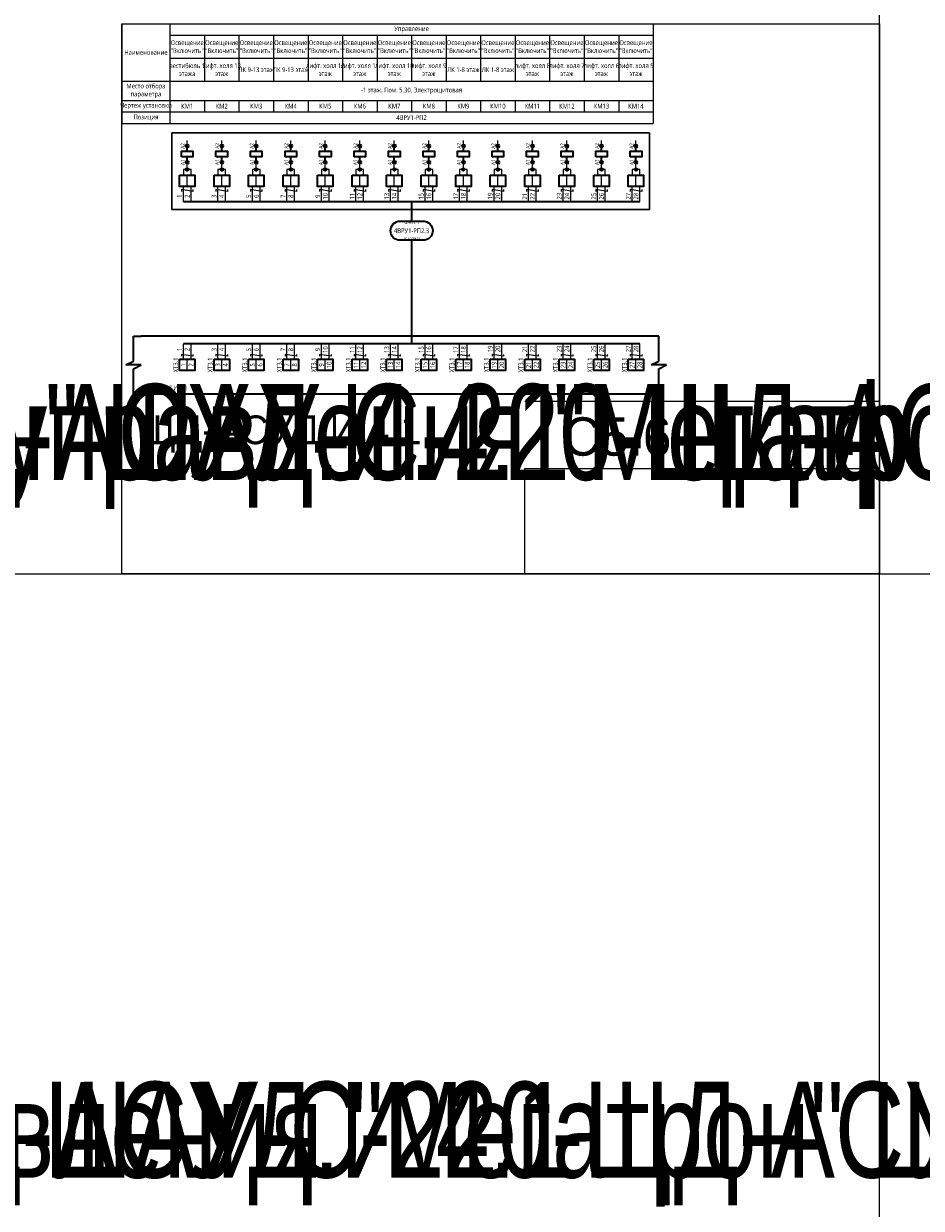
# Model space of a CAD drawing. Header units: millimetres. Extents: x -1173 to 6733, y -4591 to 345.
# Tile 26 of 93: x 883 to 1351, y -3830 to -3212. Entities that reach past the tile are written whole.
import ezdxf
from ezdxf.enums import TextEntityAlignment as Align

# ---------------------------------------------------------------- set-up
doc = ezdxf.new("R2018")
doc.units = ezdxf.units.MM
doc.set_wipeout_variables(frame=1)
doc.layers.get('0').update_dxf_attribs({"lineweight": 15})
for name, color, linetype, lineweight in [('AK_Drawing', 7, 'Continuous', 35), ('AK_Drawing_Thin', 7, 'Continuous', 15), ('AK_Equipment', 7, 'Continuous', 35), ('AK_Multy_Wire', 7, 'Continuous', 35), ('AK_Table', 7, 'Continuous', 35), ('AK_Wire', 7, 'Continuous', 15), ('AK_Wire_Number', 7, 'Continuous', 15)]:
    doc.layers.add(name, color=color, linetype=linetype, lineweight=lineweight)
doc.layers.add('UNPLOTTED', color=2, linetype='Continuous', lineweight=15, plot=False)
doc.styles.add('PT Sans Narrow', font='PTN57F.ttf')
doc.styles.get("Standard").update_dxf_attribs({"font": 'arial.ttf'})
doc.styles.add('Trebuchet MS', font='trebuc.ttf', dxfattribs={"width": 0.75})

# ---------------------------------------------------------------- blocks, each defined once
blk = doc.blocks.new('*U70')
at = {"style": 'Trebuchet MS', "width": 0.75}
for tag, flags, p in [('NAME', 9, (-1, 0)), ('ASSYCODE', 9, (-1, -6)), ('TYPE', 9, (-1, -3)), ('MESUREMENT_UNITS', 9, (-1, -13.44)), ('MFG', 9, (-1, -9)), ('WEIGHT', 9, (-1, -18)), ('COUNT', 9, (-1, -16.98)), ('SORTING_SECTION', 9, (-1, -22.98)), ('XREF', 1, (-1, -24))]:
    blk.add_attdef(tag, text='', height=2, dxfattribs=dict(at, flags=flags)).set_placement(p, align=Align.RIGHT)
at = {"lineweight": 30, "width": 0.75, "flags": 104}
blk.add_attdef('CATDESC', text='', height=2.5, dxfattribs=at).set_placement((370, -25), align=Align.MIDDLE_RIGHT)
at = {"style": 'Trebuchet MS', "width": 0.75}
blk.add_attdef('TAG1', text='', height=2.5, dxfattribs=at).set_placement((2, -27), align=Align.MIDDLE_LEFT)
at = {"layer": 'UNPLOTTED', "style": 'Trebuchet MS', "width": 0.75, "flags": 8}
for tag, p in [('DESC1', (1, -3)), ('DESC2', (1, -5)), ('DESC3', (1, -7)), ('SYSTEM_NAME', (1, -17.99)), ('FAMILY', (1, -13.73)), ('POSITION_N', (1, -15.99))]:
    blk.add_attdef(tag, p, '', height=1, dxfattribs=at)
blk = doc.blocks.new('*U621')
at = {"lineweight": 30, "width": 0.75, "flags": 104}
blk.add_attdef('CATDESC', text='', height=2.5, dxfattribs=at).set_placement((280, -25), align=Align.MIDDLE_RIGHT)
at = {"style": 'Trebuchet MS', "width": 0.75}
blk.add_attdef('TAG1', text='', height=2.5, dxfattribs=at).set_placement((2, -27), align=Align.MIDDLE_LEFT)
at = {"layer": 'UNPLOTTED', "style": 'Trebuchet MS', "width": 0.75, "flags": 8}
for tag, p in [('DESC1', (1, -3)), ('DESC2', (1, -5)), ('DESC3', (1, -7)), ('SYSTEM_NAME', (1, -17.99)), ('FAMILY', (1, -13.73)), ('POSITION_N', (1, -15.99))]:
    blk.add_attdef(tag, p, '', height=1, dxfattribs=at)
blk = doc.blocks.new('*U1')
at = {"layer": 'UNPLOTTED'}
blk.add_line((0, 90), (-185, 90), dxfattribs=at)
for points in [[(0, 0), (-395, 0), (-395, 287), (0, 287)], [(-185, 55), (0, 55), (0, 0), (-185, 0)]]:
    blk.add_lwpolyline(points, close=True, dxfattribs=at)
blk = doc.blocks.new('*U629')
for p, q in [((-4, -13), (-4, 0)), ((-4, 0), (0, 0)), ((266, 0), (0, 0)), ((270, 0), (266, 0)), ((270, -13), (270, 0)), ((-8, -15), (-4, -13)), ((0, -15), (-8, -15)), ((-4, -17), (0, -15)), ((-4, -30), (-4, -17)), ((266, -15), (270, -13)), ((274, -15), (266, -15)), ((270, -17), (274, -15)), ((270, -30), (270, -17)), ((-4, -30), (0, -30)), ((0, -30), (266, -30)), ((270, -30), (266, -30))]:
    blk.add_line(p, q)
at = {"lineweight": 30, "width": 0.75, "flags": 104}
blk.add_attdef('CATDESC', text='', height=2.5, dxfattribs=at).set_placement((264, -25), align=Align.MIDDLE_RIGHT)
at = {"style": 'Trebuchet MS', "width": 0.75}
blk.add_attdef('TAG1', text='', height=2.5, dxfattribs=at).set_placement((2, -27), align=Align.MIDDLE_LEFT)
at = {"layer": 'UNPLOTTED', "style": 'Trebuchet MS', "width": 0.75, "flags": 8}
for tag, p in [('DESC1', (1, -3)), ('DESC2', (1, -5)), ('DESC3', (1, -7)), ('SYSTEM_NAME', (1, -17.99)), ('FAMILY', (1, -13.73)), ('POSITION_N', (1, -15.99))]:
    blk.add_attdef(tag, p, '', height=1, dxfattribs=at)
blk = doc.blocks.new('*U332')
blk.add_lwpolyline([(-6, 5), (6, 5, -0.414214), (11, 0), (11, 0, -0.414214), (6, -5), (-6, -5, -0.414214), (-11, 0), (-11, 0, -0.414214)], format="xyb", close=True)
at = {"style": 'Trebuchet MS', "width": 0.75}
blk.add_attdef('CA_CIRCUIT_NUMBER', text='', height=2.5, dxfattribs=at).set_placement((0, 0), align=Align.MIDDLE_CENTER)
at = {"lineweight": 30, "width": 0.75, "flags": 1}
blk.add_attdef('CA_CABLE_TYPE', text='', height=2.5, rotation=90, dxfattribs=at).set_placement((0, -25), align=Align.BOTTOM_CENTER)
at = {"style": 'Trebuchet MS', "width": 0.75}
blk.add_attdef('LENGTH', text='', height=2.5, rotation=90, dxfattribs=at).set_placement((2, -24.82), align=Align.MIDDLE_CENTER)
at = {"layer": 'UNPLOTTED', "style": 'Trebuchet MS', "width": 0.75}
for tag, p in [('LOAD_NAME', (0, 4)), ('PANEL_NAME', (0, -4))]:
    blk.add_attdef(tag, text='', height=1, dxfattribs=at).set_placement(p, align=Align.MIDDLE_CENTER)
blk = doc.blocks.new('*U217')
blk.add_wipeout([(0, 0), (0, -6), (8, -6), (8, 0)])
blk.add_lwpolyline([(0, 0), (8, 0), (8, -6), (0, -6)], close=True)
at = {"lineweight": -2}
blk.add_lwpolyline([(4, 0), (8, 0), (8, -6), (4, -6)], close=True, dxfattribs=at)
at = {"style": 'Trebuchet MS', "width": 0.75, "flags": 12}
for tag, p in [('TERM01', (2, -3)), ('TERM02', (6, -3))]:
    blk.add_attdef(tag, text='', height=2.5, rotation=90, dxfattribs=at).set_placement(p, align=Align.MIDDLE_CENTER)
at = {"style": 'Trebuchet MS', "width": 0.75}
blk.add_attdef('TAG1', text='', height=2.5, rotation=90, dxfattribs=at).set_placement((-2, -3), align=Align.MIDDLE_CENTER)
at = {"style": 'Trebuchet MS', "width": 0.75, "flags": 12}
for tag, p in [('NOTE01', (2, -7)), ('NOTE02', (6, -7))]:
    blk.add_attdef(tag, text='', height=2.5, rotation=90, dxfattribs=at).set_placement(p, align=Align.MIDDLE_RIGHT)
blk = doc.blocks.new('*U617')
at = {"layer": 'AK_Wire'}
for points in [[(3, 2.5), (3, 1.5), (-3, 2.5), (-3, 1.5)], [(-2, -4), (-2, 4)], [(2, -4), (2, 4)]]:
    blk.add_lwpolyline(points, dxfattribs=at)
blk = doc.blocks.new('*U618')
at = {"layer": 'AK_Drawing', "color": 0, "linetype": 'ByBlock', "lineweight": -2, "transparency": 16777216}
for p in [(0, 0), (18, 0), (36, 0), (54, 0), (72, 0), (90, 0), (108, 0), (126, 0), (144, 0), (162, 0), (180, 0), (198, 0), (216, 0), (234, 0)]:
    blk.add_blockref('*U617', p, dxfattribs=at)
blk = doc.blocks.new('WDDOT')
for radius in [0.7, 0.5, 0.3, 0.1]:
    blk.add_circle((0, 0), radius)
blk = doc.blocks.new('*U212')
at = {"layer": 'AK_Drawing'}
blk.add_lwpolyline([(-1, 9.5), (-1, 12.5), (5, 12.5), (5, 9.5)], close=True, dxfattribs=at)
for points in [[(1.2, 16.05), (2.8, 14.45)], [(2, 12.5), (2, 14.5)], [(1.2, 7.55), (2.8, 5.95)], [(2, 7.5), (2, 9.5)]]:
    blk.add_lwpolyline(points, dxfattribs=at)
for centre in [(2, 15.25), (2, 6.75)]:
    blk.add_circle(centre, 0.75, dxfattribs=at)
at = {"layer": 'AK_Drawing_Thin'}
for points in [[(2, 16), (2, 18)], [(4, 0), (4, 3), (0, 3), (0, 0)], [(2, 3), (2, 6)]]:
    blk.add_lwpolyline(points, dxfattribs=at)
at = {"layer": 'AK_Drawing'}
blk.add_blockref('WDDOT', (2, 3), dxfattribs=at)
at = {"style": 'Trebuchet MS', "width": 0.75}
for tag, p in [('TAG1', (-3, 11)), ('TAG2', (7, 11.5))]:
    blk.add_attdef(tag, text='', height=2.5, rotation=90, dxfattribs=at).set_placement(p, align=Align.MIDDLE_CENTER)
at = {"layer": 'AK_Equipment', "style": 'Trebuchet MS', "width": 0.75}
for s, p in [('A2', (1.25, 15.25)), ('A1', (1.25, 6.75))]:
    blk.add_text(s, height=2, rotation=90, dxfattribs=at).set_placement(p, align=Align.BOTTOM_CENTER)
blk = doc.blocks.new('*T619')
at = {"layer": 'AK_Table', "color": 0, "linetype": 'ByBlock', "lineweight": -2, "transparency": 16777216}
for p, q in [((0, 0), (277, 0)), ((0, 0), (0, -52)), ((25, 0), (25, -52)), ((277, 0), (277, -52)), ((25, -6), (277, -6)), ((43, -6), (43, -30)), ((61, -6), (61, -30)), ((79, -6), (79, -30)), ((97, -6), (97, -30)), ((115, -6), (115, -30)), ((133, -6), (133, -30)), ((151, -6), (151, -30)), ((169, -6), (169, -30)), ((187, -6), (187, -30)), ((205, -6), (205, -30)), ((223, -6), (223, -30)), ((241, -6), (241, -30)), ((259, -6), (259, -30)), ((25, -18), (277, -18)), ((0, -30), (277, -30)), ((0, -40), (277, -40)), ((43, -40), (43, -46)), ((61, -40), (61, -46)), ((79, -40), (79, -46)), ((97, -40), (97, -46)), ((115, -40), (115, -46)), ((133, -40), (133, -46)), ((151, -40), (151, -46)), ((169, -40), (169, -46)), ((187, -40), (187, -46)), ((205, -40), (205, -46)), ((223, -40), (223, -46)), ((241, -40), (241, -46)), ((259, -40), (259, -46)), ((0, -46), (277, -46)), ((0, -52), (277, -52))]:
    blk.add_line(p, q, dxfattribs=at)
at = {"layer": 'AK_Table', "color": 0, "transparency": 16777216, "char_height": 2.5, "attachment_point": 5, "style": 'Trebuchet MS'}
for s, insert, width in [('Управление', (151, -3), 251), ('{\\C256;Освещение "Включить"}', (34, -12), 17), ('{\\C256;Освещение "Включить"}', (52, -12), 17), ('{\\C256;Освещение "Включить"}', (70, -12), 17), ('{\\C256;Освещение "Включить"}', (88, -12), 17), ('{\\C256;Освещение "Включить"}', (106, -12), 17), ('{\\C256;Освещение "Включить"}', (124, -12), 17), ('{\\C256;Освещение "Включить"}', (142, -12), 17), ('{\\C256;Освещение "Включить"}', (160, -12), 17), ('{\\C256;Освещение "Включить"}', (178, -12), 17), ('{\\C256;Освещение "Включить"}', (196, -12), 17), ('{\\C256;Освещение "Включить"}', (214, -12), 17), ('{\\C256;Освещение "Включить"}', (232, -12), 17), ('{\\C256;Освещение "Включить"}', (250, -12), 17), ('{\\C256;Освещение "Включить"}', (268, -12), 17), ('Наименование', (12.5, -15), 24), ('лифт. холл 13 этаж', (52, -24), 17), ('лифт. холл 12 этаж', (106, -24), 17), ('лифт. холл 11 этаж', (124, -24), 17), ('лифт. холл 10 этаж', (142, -24), 17), ('лифт. холл 9 этаж', (160, -24), 17), ('лифт. холл 8 этаж', (214, -24), 17), ('лифт. холл 7 этаж', (232, -24), 17), ('лифт. холл 6 этаж', (250, -24), 17), ('лифт. холл 5 этаж', (268, -24), 17), ('вестибюль 1 этажа', (34, -24), 17), ('ЛК 9-13 этаж', (70, -24), 17), ('ЛК 9-13 этаж', (88, -24), 17), ('ЛК 1-8 этаж', (178, -24), 17), ('ЛК 1-8 этаж', (196, -24), 17), ('Место отбора параметра', (12.5, -35), 23), ('-1 этаж. Пом. 5.30. Электрощитовая', (151, -35), 251), ('Чертеж установки', (12.5, -43), 23), ('КМ1', (34, -43), 17), ('КМ2', (52, -43), 17), ('КМ3', (70, -43), 17), ('КМ4', (88, -43), 17), ('КМ5', (106, -43), 17), ('КМ6', (124, -43), 17), ('КМ7', (142, -43), 17), ('КМ8', (160, -43), 17), ('КМ9', (178, -43), 17), ('КМ10', (196, -43), 17), ('КМ11', (214, -43), 17), ('КМ12', (232, -43), 17), ('КМ13', (250, -43), 17), ('КМ14', (268, -43), 17), ('Позиция', (12.5, -49), 23), ('4ВРУ1-РП2', (151, -49), 251)]:
    blk.add_mtext(s, dxfattribs=dict(at, insert=insert, width=width))
blk = doc.blocks.new('Z')
at = {"layer": 'AK_Wire'}
blk.add_lwpolyline([(3, 0.5), (3, -0.5), (-3, 0.5), (-3, -0.5)], dxfattribs=at)
blk = doc.blocks.new('*U615')
at = {"layer": 'AK_Wire'}
for points in [[(-2, -4), (-2, 4)], [(2, -4), (2, 4)]]:
    blk.add_lwpolyline(points, dxfattribs=at)
blk.add_blockref('Z', (0, -2), dxfattribs=at)
blk = doc.blocks.new('*U616')
at = {"layer": 'AK_Drawing', "color": 0, "linetype": 'ByBlock', "lineweight": -2, "transparency": 16777216}
for p in [(0, 0), (18, 0), (36, 0), (54, 0), (72, 0), (90, 0), (108, 0), (126, 0), (144, 0), (162, 0), (180, 0), (198, 0), (216, 0), (234, 0)]:
    blk.add_blockref('*U615', p, dxfattribs=at)
blk = doc.blocks.new('*U494')
at = {"lineweight": 30, "width": 0.75, "flags": 104}
blk.add_attdef('CATDESC', text='', height=2.5, dxfattribs=at).set_placement((248, -25), align=Align.MIDDLE_RIGHT)
at = {"style": 'Trebuchet MS', "width": 0.75}
blk.add_attdef('TAG1', text='', height=2.5, dxfattribs=at).set_placement((2, -27), align=Align.MIDDLE_LEFT)
at = {"layer": 'UNPLOTTED', "style": 'Trebuchet MS', "width": 0.75, "flags": 8}
for tag, p in [('DESC1', (1, -3)), ('DESC2', (1, -5)), ('DESC3', (1, -7)), ('SYSTEM_NAME', (1, -17.99)), ('FAMILY', (1, -13.73)), ('POSITION_N', (1, -15.99))]:
    blk.add_attdef(tag, p, '', height=1, dxfattribs=at)
blk = doc.blocks.new('*U691')
at = {"lineweight": 30, "width": 0.75, "flags": 104}
blk.add_attdef('CATDESC', text='', height=2.5, dxfattribs=at).set_placement((174, -25), align=Align.MIDDLE_RIGHT)
at = {"style": 'Trebuchet MS', "width": 0.75}
blk.add_attdef('TAG1', text='', height=2.5, dxfattribs=at).set_placement((2, -27), align=Align.MIDDLE_LEFT)
at = {"layer": 'UNPLOTTED', "style": 'Trebuchet MS', "width": 0.75, "flags": 8}
for tag, p in [('DESC1', (1, -3)), ('DESC2', (1, -5)), ('DESC3', (1, -7)), ('SYSTEM_NAME', (1, -17.99)), ('FAMILY', (1, -13.73)), ('POSITION_N', (1, -15.99))]:
    blk.add_attdef(tag, p, '', height=1, dxfattribs=at)

msp = doc.modelspace()

# ---------------------------------------------------------------- linework, layer by layer
at = {"layer": 'AK_Multy_Wire'}
for p, q in [((1204, -3305), (966, -3305)), ((1204, -3379), (966, -3379))]:
    msp.add_line(p, q, dxfattribs=at)
for points in [[(1085, -3305), (1085, -3315)], [(1085, -3325), (1085, -3379)]]:
    msp.add_lwpolyline(points, dxfattribs=at)
at = {"layer": 'UNPLOTTED', "color": 2, "true_color": 0xf1eb1f}
for p, direction in [((1329, -1679), (0, 1)), ((-778, -3499), (1, 0)), ((-778, -3863), (1, 0))]:
    msp.add_xline(p, direction, dxfattribs=at)

# ---------------------------------------------------------------- block references
msp.add_blockref('*T619', (934, -3212))
at = {"layer": 'AK_Drawing'}
msp.add_blockref('*U616', (968, -3383), dxfattribs=at)
at = {"layer": 'AK_Equipment'}
ref = msp.add_blockref('*U70', (-562, -3375), dxfattribs=at)
lines = msp.add_mtext('\\W0.7500;Шкаф управления "Мегатрон" ШАУ-С-220-ЩД-АСУД.И.4.1', dxfattribs={"layer": '0', "insert": (-192, -3400), "char_height": 50, "attachment_point": 1})
ref.add_attrib('CATDESC', '', (-192, -3400), dxfattribs={"flags": 104}).embed_mtext(lines)
ref = msp.add_blockref('*U621', (-66, -3375), dxfattribs=at)
lines = msp.add_mtext('\\W0.7500;Шкаф управления "Мегатрон" ШАУ-С-220-ЩД-АСУД.И.4.1', dxfattribs={"layer": '0', "insert": (214, -3400), "char_height": 50, "attachment_point": 1})
ref.add_attrib('CATDESC', '', (214, -3400), dxfattribs={"flags": 104}).embed_mtext(lines)
ref = msp.add_blockref('*U629', (944, -3375), dxfattribs=at)
ref.add_attrib('TAG1', 'ЩД-АСУД.И.4.1', dxfattribs={"layer": '0', "height": 2.5, "style": 'Trebuchet MS', "width": 0.75}).set_placement((946, -3402), align=Align.MIDDLE_LEFT)
lines = msp.add_mtext('\\W0.7500;Шкаф управления "Мегатрон" ШАУ-С-220-ЩД-АСУД.И.4.1', dxfattribs={"layer": '0', "insert": (1208, -3400), "char_height": 50, "attachment_point": 1})
ref.add_attrib('CATDESC', '', (1208, -3400), dxfattribs={"flags": 104}).embed_mtext(lines)
ref = msp.add_blockref('*U70', (-562, -3739), dxfattribs=at)
lines = msp.add_mtext('\\W0.7500;Шкаф управления "Мегатрон" ШАУ-С-220-ЩД-АСУД.И.4.1', dxfattribs={"layer": '0', "insert": (-192, -3764), "char_height": 50, "attachment_point": 1})
ref.add_attrib('CATDESC', '', (-192, -3764), dxfattribs={"flags": 104}).embed_mtext(lines)
ref = msp.add_blockref('*U494', (-66, -3738.96), dxfattribs=at)
lines = msp.add_mtext('\\W0.7500;Шкаф управления "Мегатрон" ШАУ-С-220-ЩД-АСУД.И.3.1', dxfattribs={"layer": '0', "insert": (182, -3763.96), "char_height": 50, "attachment_point": 1})
ref.add_attrib('CATDESC', '', (182, -3763.96), dxfattribs={"flags": 104}).embed_mtext(lines)
ref = msp.add_blockref('*U691', (439, -3739), dxfattribs=at)
lines = msp.add_mtext('\\W0.7500;Шкаф управления "Мегатрон" ШАУ-С-220-ЩД-АСУД.И.4.1', dxfattribs={"layer": '0', "insert": (613, -3764), "char_height": 50, "attachment_point": 1})
ref.add_attrib('CATDESC', '', (613, -3764), dxfattribs={"flags": 104}).embed_mtext(lines)
at = {"layer": 'AK_Multy_Wire', "ltscale": 10}
msp.add_blockref('*U332', (1085, -3320), dxfattribs=at).add_auto_attribs({'CA_CIRCUIT_NUMBER': '4ВРУ1-РП2.3', 'PANEL_NAME': 'ЩД-АСУД.И.5.1', 'LOAD_NAME': '5ВРУ1.1-РП3'})
at = {"layer": 'UNPLOTTED'}
msp.add_blockref('*U1', (1329, -3499), dxfattribs=at)

# ---------------------------------------------------------------- texts
at = {"layer": 'AK_Wire_Number', "style": 'Trebuchet MS', "width": 0.75}
for s, p in [('1', (966, -3302)), ('2', (970, -3302)), ('3', (984, -3302)), ('4', (988, -3302)), ('5', (1002, -3302)), ('6', (1006, -3302)), ('7', (1020, -3302)), ('8', (1024, -3302)), ('9', (1038, -3302)), ('10', (1042, -3302)), ('11', (1056, -3302)), ('12', (1060, -3302)), ('13', (1074, -3302)), ('14', (1078, -3302)), ('15', (1092, -3302)), ('16', (1096, -3302)), ('17', (1110, -3302)), ('18', (1114, -3302)), ('19', (1128, -3302)), ('20', (1132, -3302)), ('21', (1146, -3302)), ('22', (1150, -3302)), ('23', (1164, -3302)), ('24', (1168, -3302)), ('25', (1182, -3302)), ('26', (1186, -3302)), ('27', (1200, -3302)), ('28', (1204, -3302)), ('1', (966, -3382)), ('2', (970, -3382)), ('3', (984, -3382)), ('4', (988, -3382)), ('5', (1002, -3382)), ('6', (1006, -3382)), ('7', (1020, -3382)), ('8', (1024, -3382)), ('9', (1038, -3382)), ('10', (1042, -3382)), ('11', (1056, -3382)), ('12', (1060, -3382)), ('13', (1074, -3382)), ('14', (1078, -3382)), ('15', (1092, -3382)), ('16', (1096, -3382)), ('17', (1110, -3382)), ('18', (1114, -3382)), ('19', (1128, -3381.67)), ('20', (1132, -3381.67)), ('21', (1146, -3381.67)), ('22', (1150, -3381.67)), ('23', (1164, -3381.67)), ('24', (1168, -3381.67)), ('25', (1182, -3381.67)), ('26', (1186, -3381.67)), ('27', (1200, -3381.67)), ('28', (1204, -3381.67))]:
    msp.add_text(s, height=2.5, rotation=90, dxfattribs=at).set_placement(p, align=Align.BOTTOM_CENTER)
at = {"layer": 'UNPLOTTED', "style": 'PT Sans Narrow'}
msp.add_text('ЩД-АСУД.И.4.1', height=15, dxfattribs=at).set_placement((943.49, -3431.35))
msp.add_text('С5.6', height=20, dxfattribs=at).set_placement((1220.49, -3437.35), align=Align.RIGHT)
msp.add_text('4', height=20, dxfattribs=at).set_placement((1311, -3437), align=Align.CENTER)

# ---------------------------------------------------------------- next in the draw order: block references
at = {"layer": 'AK_Equipment', "lineweight": 15}
for p in [(964, -3291), (982, -3291), (1000, -3291), (1018, -3291), (1036, -3291), (1054, -3291)]:
    msp.add_blockref('*U217', p, dxfattribs=at)
ref = msp.add_blockref('*U217', (964, -3387), dxfattribs=at)
ref.add_attrib('TAG1', 'XT3.1', dxfattribs={"layer": '0', "height": 2.5, "rotation": 90, "style": 'Trebuchet MS', "width": 0.75}).set_placement((962, -3390), align=Align.MIDDLE_CENTER)
ref.add_attrib('TERM01', '1', dxfattribs={"layer": '0', "height": 2.5, "rotation": 90, "style": 'Trebuchet MS', "width": 0.75}).set_placement((966, -3390), align=Align.MIDDLE_CENTER)
ref.add_attrib('TERM02', '2', dxfattribs={"layer": '0', "height": 2.5, "rotation": 90, "style": 'Trebuchet MS', "width": 0.75}).set_placement((970, -3390), align=Align.MIDDLE_CENTER)
ref = msp.add_blockref('*U217', (982, -3387), dxfattribs=at)
ref.add_attrib('TAG1', 'XT3.1', dxfattribs={"layer": '0', "height": 2.5, "rotation": 90, "style": 'Trebuchet MS', "width": 0.75}).set_placement((980, -3390), align=Align.MIDDLE_CENTER)
ref.add_attrib('TERM01', '3', dxfattribs={"layer": '0', "height": 2.5, "rotation": 90, "style": 'Trebuchet MS', "width": 0.75}).set_placement((984, -3390), align=Align.MIDDLE_CENTER)
ref.add_attrib('TERM02', '4', dxfattribs={"layer": '0', "height": 2.5, "rotation": 90, "style": 'Trebuchet MS', "width": 0.75}).set_placement((988, -3390), align=Align.MIDDLE_CENTER)
ref = msp.add_blockref('*U217', (1000, -3387), dxfattribs=at)
ref.add_attrib('TAG1', 'XT3.1', dxfattribs={"layer": '0', "height": 2.5, "rotation": 90, "style": 'Trebuchet MS', "width": 0.75}).set_placement((998, -3390), align=Align.MIDDLE_CENTER)
ref.add_attrib('TERM01', '5', dxfattribs={"layer": '0', "height": 2.5, "rotation": 90, "style": 'Trebuchet MS', "width": 0.75}).set_placement((1002, -3390), align=Align.MIDDLE_CENTER)
ref.add_attrib('TERM02', '6', dxfattribs={"layer": '0', "height": 2.5, "rotation": 90, "style": 'Trebuchet MS', "width": 0.75}).set_placement((1006, -3390), align=Align.MIDDLE_CENTER)
ref = msp.add_blockref('*U217', (1018, -3387), dxfattribs=at)
ref.add_attrib('TAG1', 'XT3.1', dxfattribs={"layer": '0', "height": 2.5, "rotation": 90, "style": 'Trebuchet MS', "width": 0.75}).set_placement((1016, -3390), align=Align.MIDDLE_CENTER)
ref.add_attrib('TERM01', '7', dxfattribs={"layer": '0', "height": 2.5, "rotation": 90, "style": 'Trebuchet MS', "width": 0.75}).set_placement((1020, -3390), align=Align.MIDDLE_CENTER)
ref.add_attrib('TERM02', '8', dxfattribs={"layer": '0', "height": 2.5, "rotation": 90, "style": 'Trebuchet MS', "width": 0.75}).set_placement((1024, -3390), align=Align.MIDDLE_CENTER)
ref = msp.add_blockref('*U217', (1036, -3387), dxfattribs=at)
ref.add_attrib('TAG1', 'XT3.1', dxfattribs={"layer": '0', "height": 2.5, "rotation": 90, "style": 'Trebuchet MS', "width": 0.75}).set_placement((1034, -3390), align=Align.MIDDLE_CENTER)
ref.add_attrib('TERM01', '9', dxfattribs={"layer": '0', "height": 2.5, "rotation": 90, "style": 'Trebuchet MS', "width": 0.75}).set_placement((1038, -3390), align=Align.MIDDLE_CENTER)
ref.add_attrib('TERM02', '10', dxfattribs={"layer": '0', "height": 2.5, "rotation": 90, "style": 'Trebuchet MS', "width": 0.75}).set_placement((1042, -3390), align=Align.MIDDLE_CENTER)
ref = msp.add_blockref('*U217', (1054, -3387), dxfattribs=at)
ref.add_attrib('TAG1', 'XT3.1', dxfattribs={"layer": '0', "height": 2.5, "rotation": 90, "style": 'Trebuchet MS', "width": 0.75}).set_placement((1052, -3390), align=Align.MIDDLE_CENTER)
ref.add_attrib('TERM01', '11', dxfattribs={"layer": '0', "height": 2.5, "rotation": 90, "style": 'Trebuchet MS', "width": 0.75}).set_placement((1056, -3390), align=Align.MIDDLE_CENTER)
ref.add_attrib('TERM02', '12', dxfattribs={"layer": '0', "height": 2.5, "rotation": 90, "style": 'Trebuchet MS', "width": 0.75}).set_placement((1060, -3390), align=Align.MIDDLE_CENTER)
ref = msp.add_blockref('*U217', (1072, -3387), dxfattribs=at)
ref.add_attrib('TAG1', 'XT3.1', dxfattribs={"layer": '0', "height": 2.5, "rotation": 90, "style": 'Trebuchet MS', "width": 0.75}).set_placement((1070, -3390), align=Align.MIDDLE_CENTER)
ref.add_attrib('TERM01', '13', dxfattribs={"layer": '0', "height": 2.5, "rotation": 90, "style": 'Trebuchet MS', "width": 0.75}).set_placement((1074, -3390), align=Align.MIDDLE_CENTER)
ref.add_attrib('TERM02', '14', dxfattribs={"layer": '0', "height": 2.5, "rotation": 90, "style": 'Trebuchet MS', "width": 0.75}).set_placement((1078, -3390), align=Align.MIDDLE_CENTER)
ref = msp.add_blockref('*U217', (1090, -3387), dxfattribs=at)
ref.add_attrib('TAG1', 'XT3.1', dxfattribs={"layer": '0', "height": 2.5, "rotation": 90, "style": 'Trebuchet MS', "width": 0.75}).set_placement((1088, -3390), align=Align.MIDDLE_CENTER)
ref.add_attrib('TERM01', '15', dxfattribs={"layer": '0', "height": 2.5, "rotation": 90, "style": 'Trebuchet MS', "width": 0.75}).set_placement((1092, -3390), align=Align.MIDDLE_CENTER)
ref.add_attrib('TERM02', '16', dxfattribs={"layer": '0', "height": 2.5, "rotation": 90, "style": 'Trebuchet MS', "width": 0.75}).set_placement((1096, -3390), align=Align.MIDDLE_CENTER)
ref = msp.add_blockref('*U217', (1108, -3387), dxfattribs=at)
ref.add_attrib('TAG1', 'XT3.1', dxfattribs={"layer": '0', "height": 2.5, "rotation": 90, "style": 'Trebuchet MS', "width": 0.75}).set_placement((1106, -3390), align=Align.MIDDLE_CENTER)
ref.add_attrib('TERM01', '17', dxfattribs={"layer": '0', "height": 2.5, "rotation": 90, "style": 'Trebuchet MS', "width": 0.75}).set_placement((1110, -3390), align=Align.MIDDLE_CENTER)
ref.add_attrib('TERM02', '18', dxfattribs={"layer": '0', "height": 2.5, "rotation": 90, "style": 'Trebuchet MS', "width": 0.75}).set_placement((1114, -3390), align=Align.MIDDLE_CENTER)

# ---------------------------------------------------------------- next in the draw order: block references
at = {"layer": 'AK_Drawing'}
for name, p in [('*U212', (966, -3291)), ('*U212', (984, -3291)), ('*U212', (1002, -3291)), ('*U212', (1020, -3291)), ('*U212', (1038, -3291)), ('*U212', (1056, -3291)), ('*U618', (968, -3301))]:
    msp.add_blockref(name, p, dxfattribs=at)
at = {"layer": 'AK_Equipment'}
ref = msp.add_blockref('*U621', (439, -3375), dxfattribs=at)
lines = msp.add_mtext('\\W0.7500;Шкаф управления "Мегатрон" ШАУ-С-220-ЩД-АСУД.И.4.1', dxfattribs={"layer": '0', "insert": (719, -3400), "char_height": 50, "attachment_point": 1})
ref.add_attrib('CATDESC', '', (719, -3400), dxfattribs={"flags": 104}).embed_mtext(lines)

# ---------------------------------------------------------------- next in the draw order: block references
at = {"layer": 'AK_Equipment', "lineweight": 15}
for p in [(1072, -3291), (1090, -3291), (1108, -3291)]:
    msp.add_blockref('*U217', p, dxfattribs=at)
ref = msp.add_blockref('*U217', (1126, -3387), dxfattribs=at)
ref.add_attrib('TAG1', 'XT3.1', dxfattribs={"layer": '0', "height": 2.5, "rotation": 90, "style": 'Trebuchet MS', "width": 0.75}).set_placement((1124, -3390), align=Align.MIDDLE_CENTER)
ref.add_attrib('TERM01', '19', dxfattribs={"layer": '0', "height": 2.5, "rotation": 90, "style": 'Trebuchet MS', "width": 0.75}).set_placement((1128, -3390), align=Align.MIDDLE_CENTER)
ref.add_attrib('TERM02', '20', dxfattribs={"layer": '0', "height": 2.5, "rotation": 90, "style": 'Trebuchet MS', "width": 0.75}).set_placement((1132, -3390), align=Align.MIDDLE_CENTER)
ref = msp.add_blockref('*U217', (1144, -3387), dxfattribs=at)
ref.add_attrib('TAG1', 'XT3.1', dxfattribs={"layer": '0', "height": 2.5, "rotation": 90, "style": 'Trebuchet MS', "width": 0.75}).set_placement((1142, -3390), align=Align.MIDDLE_CENTER)
ref.add_attrib('TERM01', '21', dxfattribs={"layer": '0', "height": 2.5, "rotation": 90, "style": 'Trebuchet MS', "width": 0.75}).set_placement((1146, -3390), align=Align.MIDDLE_CENTER)
ref.add_attrib('TERM02', '22', dxfattribs={"layer": '0', "height": 2.5, "rotation": 90, "style": 'Trebuchet MS', "width": 0.75}).set_placement((1150, -3390), align=Align.MIDDLE_CENTER)
ref = msp.add_blockref('*U217', (1162, -3387), dxfattribs=at)
ref.add_attrib('TAG1', 'XT3.1', dxfattribs={"layer": '0', "height": 2.5, "rotation": 90, "style": 'Trebuchet MS', "width": 0.75}).set_placement((1160, -3390), align=Align.MIDDLE_CENTER)
ref.add_attrib('TERM01', '23', dxfattribs={"layer": '0', "height": 2.5, "rotation": 90, "style": 'Trebuchet MS', "width": 0.75}).set_placement((1164, -3390), align=Align.MIDDLE_CENTER)
ref.add_attrib('TERM02', '24', dxfattribs={"layer": '0', "height": 2.5, "rotation": 90, "style": 'Trebuchet MS', "width": 0.75}).set_placement((1168, -3390), align=Align.MIDDLE_CENTER)
ref = msp.add_blockref('*U217', (1180, -3387), dxfattribs=at)
ref.add_attrib('TAG1', 'XT3.1', dxfattribs={"layer": '0', "height": 2.5, "rotation": 90, "style": 'Trebuchet MS', "width": 0.75}).set_placement((1178, -3390), align=Align.MIDDLE_CENTER)
ref.add_attrib('TERM01', '25', dxfattribs={"layer": '0', "height": 2.5, "rotation": 90, "style": 'Trebuchet MS', "width": 0.75}).set_placement((1182, -3390), align=Align.MIDDLE_CENTER)
ref.add_attrib('TERM02', '26', dxfattribs={"layer": '0', "height": 2.5, "rotation": 90, "style": 'Trebuchet MS', "width": 0.75}).set_placement((1186, -3390), align=Align.MIDDLE_CENTER)
ref = msp.add_blockref('*U217', (1198, -3387), dxfattribs=at)
ref.add_attrib('TAG1', 'XT3.1', dxfattribs={"layer": '0', "height": 2.5, "rotation": 90, "style": 'Trebuchet MS', "width": 0.75}).set_placement((1196, -3390), align=Align.MIDDLE_CENTER)
ref.add_attrib('TERM01', '27', dxfattribs={"layer": '0', "height": 2.5, "rotation": 90, "style": 'Trebuchet MS', "width": 0.75}).set_placement((1200, -3390), align=Align.MIDDLE_CENTER)
ref.add_attrib('TERM02', '28', dxfattribs={"layer": '0', "height": 2.5, "rotation": 90, "style": 'Trebuchet MS', "width": 0.75}).set_placement((1204, -3390), align=Align.MIDDLE_CENTER)

# ---------------------------------------------------------------- next in the draw order: linework, layer by layer
at = {"layer": 'AK_Drawing', "lineweight": 30}
msp.add_lwpolyline([(960, -3269), (1209, -3269), (1209, -3309), (960, -3309)], close=True, dxfattribs=at)

# ---------------------------------------------------------------- next in the draw order: block references
at = {"layer": 'AK_Drawing'}
for p in [(1074, -3291), (1092, -3291), (1110, -3291)]:
    msp.add_blockref('*U212', p, dxfattribs=at)

# ---------------------------------------------------------------- next in the draw order: block references
at = {"layer": 'AK_Equipment', "lineweight": 15}
for p in [(1126, -3291), (1144, -3291), (1162, -3291), (1180, -3291), (1198, -3291)]:
    msp.add_blockref('*U217', p, dxfattribs=at)

# ---------------------------------------------------------------- next in the draw order: block references
at = {"layer": 'AK_Drawing'}
for p in [(1128, -3291), (1146, -3291), (1164, -3291), (1182, -3291), (1200, -3291)]:
    msp.add_blockref('*U212', p, dxfattribs=at)

doc.saveas('drawing.dxf')
